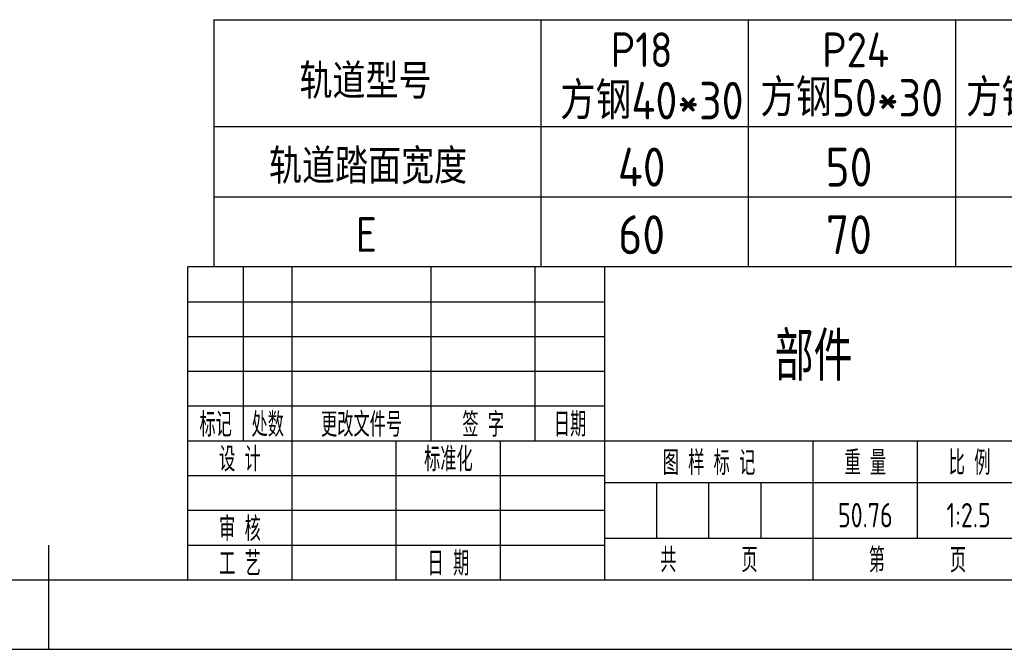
# Model space of a CAD drawing. Header units: millimetres. Extents: x -25 to 1025, y -25 to 718.
# Tile 2 of 8: x 490 to 844, y -25 to 201. Entities that reach past the tile are written whole.
import ezdxf
from ezdxf.enums import TextEntityAlignment as Align

# ---------------------------------------------------------------- set-up
doc = ezdxf.new("R2010")
doc.units = ezdxf.units.MM
doc.header["$LTSCALE"] = 25
for name, color, linetype in [('1轮廓实线层', 7, 'Continuous'), ('2细线层', 4, 'Continuous'), ('6文字层', 3, 'Continuous'), ('图框层', 7, 'Continuous'), ('文字层', 3, 'Continuous')]:
    doc.layers.add(name, color=color, linetype=linetype)
doc.styles.add('PC_TEXTSTYLE', font='isocp.shx', dxfattribs={"width": 0.8, "bigfont": 'hzfs.shx'})

# ---------------------------------------------------------------- blocks, each defined once
blk = doc.blocks.new('PC_TITLE_BLOCK')
at = {"layer": '1轮廓实线层'}
for p, q in [((0, 45), (-180, 45)), ((-180, 0), (-180, 45)), ((-172, 20), (-172, 45)), ((-165, 20), (-165, 45)), ((-145, 20), (-145, 45)), ((-130, 20), (-130, 45)), ((-120, 0), (-120, 45)), ((-180, 20), (-60, 20)), ((-165, 0), (-165, 20)), ((-150, 0), (-150, 20)), ((-135, 0), (-135, 20)), ((-180, 0), (0, 0))]:
    blk.add_line(p, q, dxfattribs=at)
at = {"layer": '1轮廓实线层', "color": 7}
blk.add_line((-180, 25), (-120, 25), dxfattribs=at)
at = {"layer": '2细线层'}
for p, q in [((-180, 40), (-120, 40)), ((-180, 35), (-120, 35)), ((-180, 30), (-120, 30)), ((-90, 0), (-90, 20)), ((-75, 6), (-75, 20)), ((-180, 15), (-120, 15)), ((-120, 14), (-60, 14)), ((-112.5, 6), (-112.5, 14)), ((-105, 6), (-105, 14)), ((-97.5, 6), (-97.5, 14)), ((-180, 10), (-120, 10)), ((-120, 6), (-60, 6)), ((-180, 5), (-120, 5))]:
    blk.add_line(p, q, dxfattribs=at)
at = {"layer": '6文字层', "style": 'PC_TEXTSTYLE', "width": 0.667}
for s, p in [('标记', (-176, 22.5)), ('处数', (-168.5, 22.5)), (' 更改文件号 ', (-155, 22.5)), (' 签 字 ', (-137.5, 22.5)), (' 日期 ', (-125, 22.5)), (' 设 计 ', (-172.5, 17.51)), (' 标准化 ', (-142.5, 17.51)), (' 图 样 标 记 ', (-105, 17)), (' 重 量 ', (-82.5, 17)), (' 比 例 ', (-67.5, 17)), (' 审 核 ', (-172.5, 7.5)), ('共       页', (-105, 3)), ('第       页', (-75, 3)), (' 工 艺 ', (-172.5, 2.5)), (' 日 期 ', (-142.5, 2.5))]:
    blk.add_text(s, height=3.5, dxfattribs=at).set_placement(p, align=Align.MIDDLE)
at = {"layer": '6文字层', "style": 'PC_TEXTSTYLE', "flags": 8}
for tag, height, width, p, p2 in [('产品名称或材料标记', 7, 0.600652, (-113.46, 28.64), (-66.42, 28.64)), ('图样名称', 5, 2.004495, (-54.79, 19.98), (-5.27, 19.98)), ('标准化', 3.5, 1.023147, (-133.83, 15.37), (-120.75, 15.37)), ('重量', 3.5, 1.408247, (-88.46, 7.54), (-76.55, 7.54)), ('比例', 3.5, 1.385287, (-73.35, 7.54), (-61.93, 7.54)), ('图样代号', 5, 2.006536, (-54.79, 5.63), (-5.52, 5.63)), ('审核', 3.5, 1.579393, (-163.99, 5.37), (-150.63, 5.37)), ('工艺', 3.5, 1.621807, (-164.21, 0.37), (-150.89, 0.37)), ('日期', 3.5, 1.560088, (-133.83, 0.37), (-120.75, 0.37)), ('共几页', 3.5, 0.557144, (-108.07, 0.63), (-101.05, 0.63))]:
    blk.add_attdef(tag, text='', height=height, dxfattribs=dict(at, width=width)).set_placement(p, p2, align=Align.FIT)
at = {"layer": '6文字层', "style": 'PC_TEXTSTYLE', "width": 9.905045, "flags": 8}
blk.add_attdef('设计', text='', height=3.5, rotation=358.4644, dxfattribs=at).set_placement((-164.23, 15.37), (-150.37, 15), align=Align.FIT)
at = {"layer": '6文字层', "color": 3, "style": 'PC_TEXTSTYLE', "width": 0.56476, "flags": 8}
blk.add_attdef('第几页', text='', height=3.5, dxfattribs=at).set_placement((-78.29, 0.75), (-71.16, 0.75), align=Align.FIT)
at = {"layer": '6文字层', "ltscale": 10, "style": 'PC_TEXTSTYLE', "flags": 1}
blk.add_attdef('图纸张数', (-58.68, -0.49), '', height=2.5, dxfattribs=at)

msp = doc.modelspace()

# ---------------------------------------------------------------- linework, layer by layer
for p, q in [((559.315, 201.404), (1000, 201.404)), ((559.315, 201.404), (559.315, 112.5)), ((1000, 112.5), (559.315, 112.5)), ((0, 0), (792.447, 0))]:
    msp.add_line(p, q)
at = {"layer": '1轮廓实线层'}
msp.add_line((500, -25), (500, 12.5), dxfattribs=at)
at = {"layer": '2细线层'}
msp.add_line((-25, -25), (1025, -25), dxfattribs=at)
at = {"layer": '图框层'}
msp.add_line((0, 0), (1000, 0), dxfattribs=at)
at = {"layer": '文字层'}
for p, q in [((677.023, 201.404), (677.023, 112.5)), ((751.592, 201.404), (751.592, 112.5)), ((826.161, 201.404), (826.161, 112.5)), ((559.315, 163.004), (1000, 163.004)), ((559.315, 137.752), (1000, 137.752))]:
    msp.add_line(p, q, dxfattribs=at)

# ---------------------------------------------------------------- block references
at = {"layer": '图框层'}
ref = msp.add_blockref('PC_TITLE_BLOCK', (1000, 0), dxfattribs=dict(at, xscale=2.5, yscale=2.5, zscale=2.5))
ref.add_attrib('重量', '50.76', dxfattribs={"layer": '6文字层', "height": 8.75, "style": 'PC_TEXTSTYLE', "width": 0.8}).set_placement((793.743, 18.856), align=Align.CENTER)
ref.add_attrib('产品名称或材料标记', '部件', dxfattribs={"layer": '6文字层', "height": 17.5, "style": 'PC_TEXTSTYLE', "width": 0.8}).set_placement((775.145, 71.589), align=Align.CENTER)
ref.add_attrib('比例', '1:2.5', dxfattribs={"layer": '6文字层', "height": 8.75, "style": 'PC_TEXTSTYLE', "width": 0.8}).set_placement((830.896, 18.856), align=Align.CENTER)

# ---------------------------------------------------------------- texts
at = {"layer": '文字层', "style": 'PC_TEXTSTYLE', "width": 0.95}
for s, height, p in [('P18', 12.5, (713.273, 184.352)), ('P24', 12.5, (790.272, 184.319)), ('轨道型号', 12.5, (613.902, 172.993)), (' 方钢40*30', 13.5, (713.273, 165.543)), ('方钢50*30', 13.5, (788.854, 166.588)), ('方钢60*40', 13.5, (863.104, 166.588)), ('轨道踏面宽度', 12.5, (614.819, 142.423)), ('40', 14, (713.273, 141.392)), ('50', 14, (787.842, 141.392)), ('60', 14, (713.273, 117.076)), ('70', 14, (787.842, 117.076)), ('E', 12.5, (614.208, 117.891))]:
    msp.add_text(s, height=height, dxfattribs=at).set_placement(p, align=Align.CENTER)

doc.saveas('drawing.dxf')
